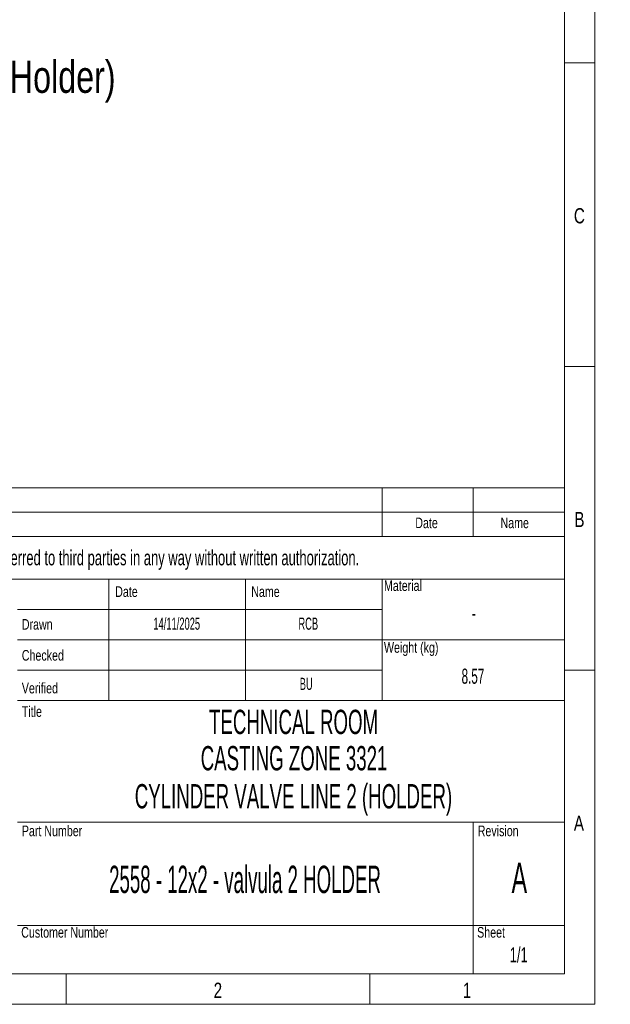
# Model space of a CAD drawing. Header units: millimetres. Extents: x 15 to 592, y 5 to 415.
# Tile 11 of 12: x 494 to 592, y 5 to 167. Entities that reach past the tile are written whole.
import ezdxf

# ---------------------------------------------------------------- set-up
doc = ezdxf.new("R2010")
doc.units = ezdxf.units.MM
doc.layers.add('COTAS', color=166, linetype='Continuous')
doc.layers.add('SLD-0', color=179, linetype='Continuous')
doc.styles.add('SLDTEXTSTYLE0', font='TXT', dxfattribs={"width": 0.75})
doc.styles.add('SLDTEXTSTYLE1', font='TXT', dxfattribs={"width": 0.574367})
doc.styles.add('SLDTEXTSTYLE2', font='TXT', dxfattribs={"width": 0.638186})
doc.styles.add('SLDTEXTSTYLE3', font='TXT', dxfattribs={"width": 0.510549})

msp = doc.modelspace()

# ---------------------------------------------------------------- linework, layer by layer
at = {"color": 7, "linetype": 'Continuous', "lineweight": 18}
for p, q in [((589, 415), (589, 5)), ((584, 410), (584, 10)), ((584, 160), (589, 160)), ((584, 110), (589, 110)), ((404, 90), (584, 90)), ((554, 90), (554, 82)), ((569, 90), (569, 82)), ((584, 90), (584, 10)), ((404, 86), (584, 86)), ((404, 82), (584, 82)), ((404, 75), (584, 75)), ((509, 75), (509, 55)), ((531.5, 75), (531.5, 55)), ((554, 75), (554, 70)), ((554, 70), (494, 70)), ((554, 70), (554, 65)), ((554, 65), (494, 65)), ((554, 65), (554, 60)), ((554, 65), (584, 65)), ((554, 60), (494, 60)), ((554, 60), (554, 55)), ((584, 60), (589, 60)), ((494, 55), (509, 55)), ((509, 55), (531.5, 55)), ((531.5, 55), (554, 55)), ((554, 55), (584, 55)), ((494, 35), (584, 35)), ((569, 35), (569, 10)), ((494, 18), (584, 18)), ((584, 10), (20, 10)), ((404, 10), (584, 10)), ((502, 10), (502, 5)), ((552, 10), (552, 5)), ((589, 5), (15, 5))]:
    msp.add_line(p, q, dxfattribs=at)

# ---------------------------------------------------------------- texts
at = {"color": 7, "linetype": 'Continuous', "lineweight": 0}
for s, insert, char_height, attachment_point, style in [('C', (586.4739583, 136.0626692), 2.5, 2, 'SLDTEXTSTYLE0'), ('B', (586.4809028, 86.0626692), 2.5, 2, 'SLDTEXTSTYLE0'), ('Date', (561.3205775, 85.1363108), 1.75, 2, 'SLDTEXTSTYLE0'), ('Name', (575.8328116, 85.1363108), 1.75, 2, 'SLDTEXTSTYLE0'), ('Material', (554.3101745, 74.7964877), 1.75, 1, 'SLDTEXTSTYLE0'), ('Date', (510.0703521, 73.8116089), 1.75, 1, 'SLDTEXTSTYLE0'), ('Name', (532.465562, 73.8116089), 1.75, 1, 'SLDTEXTSTYLE0'), ('Drawn', (494.7000349, 68.4242942), 1.75, 1, 'SLDTEXTSTYLE0'), ('Checked', (494.7000349, 63.3274444), 1.75, 1, 'SLDTEXTSTYLE0'), ('Weight (kg)', (554.3101745, 64.6233374), 1.75, 1, 'SLDTEXTSTYLE0'), ('Verified', (494.7000349, 57.9358204), 1.75, 1, 'SLDTEXTSTYLE0'), ('Title', (494.7000349, 54.0741874), 1.75, 1, 'SLDTEXTSTYLE0'), ('A', (586.4001737, 36.0626692), 2.5, 2, 'SLDTEXTSTYLE0'), ('Part Number', (494.7000349, 34.4246145), 1.75, 1, 'SLDTEXTSTYLE0'), ('Revision', (569.7440174, 34.4246145), 1.75, 1, 'SLDTEXTSTYLE0'), ('2558 - 12x2 - valvula 2 HOLDER', (531.4386446, 27.8184317), 4.5, 2, 'SLDTEXTSTYLE3'), ('Customer Number', (494.6025978, 17.7240786), 1.75, 1, 'SLDTEXTSTYLE0'), ('Sheet', (569.6465803, 17.7240786), 1.75, 1, 'SLDTEXTSTYLE0'), ('2', (526.9748264, 8.5626692), 2.5, 2, 'SLDTEXTSTYLE0'), ('1', (567.9748264, 8.5626692), 2.5, 2, 'SLDTEXTSTYLE0')]:
    msp.add_mtext(s, dxfattribs=dict(at, insert=insert, char_height=char_height, attachment_point=attachment_point, style=style))
at = {"layer": 'COTAS', "insert": (429.0126889, 160.3390186), "char_height": 5.291666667, "attachment_point": 1, "style": 'SLDTEXTSTYLE0'}
msp.add_mtext('QTY: 4 units (one for each Holder)', dxfattribs=at)
at = {"layer": 'SLD-0', "color": 7, "attachment_point": 2}
for s, insert, char_height, style in [('This drawing is property of INSERTEC. Must not be copied or transferred to third parties in any way without written authorization.', (489.5245157, 79.767368), 2.5, 'SLDTEXTSTYLE2'), ('14/11/2025', (520.1993878, 68.662944), 2, 'SLDTEXTSTYLE1'), ('RCB', (541.8529495, 68.662944), 2, 'SLDTEXTSTYLE1'), ('-', (569.0912509, 70.6716297), 2.5, 'SLDTEXTSTYLE1'), ('8.57', (568.9546501, 60.2674258), 2.5, 'SLDTEXTSTYLE1'), ('BU', (541.515726, 58.748787), 2, 'SLDTEXTSTYLE1'), ('TECHNICAL ROOM', (539.4300811, 53.4891852), 4, 'SLDTEXTSTYLE1'), ('CASTING ZONE 3321', (539.511408, 47.514733), 4, 'SLDTEXTSTYLE1'), ('CYLINDER VALVE LINE 2 (HOLDER)', (539.4143025, 41.252747), 4, 'SLDTEXTSTYLE1'), ('A', (576.5948076, 28.3046323), 5, 'SLDTEXTSTYLE1'), ('1/1', (576.4951519, 14.4020512), 2.5, 'SLDTEXTSTYLE2')]:
    msp.add_mtext(s, dxfattribs=dict(at, insert=insert, char_height=char_height, style=style))

doc.saveas('drawing.dxf')
